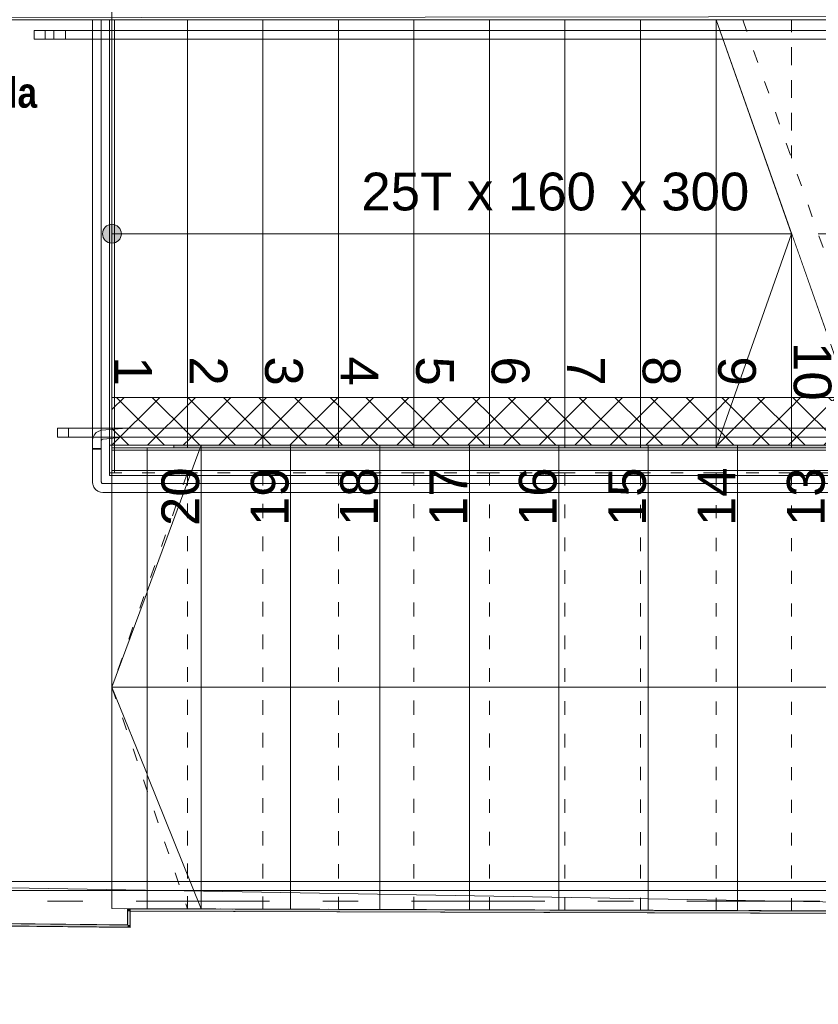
# Model space of a CAD drawing. Header units: millimetres. Extents: x 74467 to 235410, y -65 to 114857.
# Tile 203 of 256: x 133526 to 136699, y 67326 to 71236. Entities that reach past the tile are written whole.
import ezdxf
from ezdxf.enums import TextEntityAlignment as Align

# ---------------------------------------------------------------- set-up
doc = ezdxf.new("R2010")
doc.units = ezdxf.units.MM
doc.header["$MEASUREMENT"] = 0
for name, pattern in [('Katkend topelt', [1093.611073, 529.166651, -211.666656, 141.111112, -211.666656]), ('Punktiir tihe', [176.388884, 0, -176.388884]), ('Putukavõrk', [130, 50, -80]), ('Wipeout_Contour', [1000, 0, -1000])]:
    doc.linetypes.add(name, pattern=pattern)
for name, color, linetype in [('00 Kunstikonkursi LÜ jaoks asendi 2D', 7, 'Continuous'), ('00 Teljed.AR', 7, 'Continuous'), ('1235 Vahelaed.AR', 7, 'Continuous'), ('1237 Trepid.AR', 7, 'Continuous'), ('1311 Siseseinad.AR', 7, 'Continuous'), ('1311 Siseseinad.VANA', 7, 'Continuous'), ('1317 Käsipuud.SA', 7, 'Continuous'), ('1317 Piirded.SA', 7, 'Continuous'), ('1326 Seinapinnad.SA', 7, 'Continuous'), ('9350 Netopind.AR', 7, 'Continuous'), ('Ruumi tekst', 7, 'Continuous')]:
    doc.layers.add(name, color=color, linetype=linetype)
doc.styles.add('GENERATED_STYLE_2', font='txt', dxfattribs={"width": 0.84})
doc.styles.add('GENERATED_STYLE_3', font='txt')

# ---------------------------------------------------------------- blocks, each defined once
blk = doc.blocks.new('Slab_17_1', base_point=(126312.6, 71235.9))
at = {"color": 254, "linetype": 'Wipeout_Contour', "lineweight": 0, "ltscale": 2831097.235720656}
blk.add_wipeout([(129692.6, 71235.9), (126312.6, 71235.9), (126312.7, 69575.9), (129682.6, 69575.9), (129682.6, 69639.7), (131292.6, 69639.7), (131292.6, 67651), (132092.6, 67651), (133964.5, 67632.4), (133964.5, 67705.5), (134032.6, 67705.3), (134032.6, 69535.9), (133892.6, 69535.9), (133892.6, 69735.9), (133892.6, 71245.9), (133892.6, 71435.9), (132092.6, 71435.9), (132092.6, 71245.9), (129692.6, 71245.9)], dxfattribs=at).dxf.layer = '1235 Vahelaed.AR'
at = {"layer": '1235 Vahelaed.AR', "color": 7, "linetype": 'Continuous', "lineweight": 13, "flags": 128}
blk.add_lwpolyline([(133892.6, 71435.9), (133892.6, 71245.9), (133892.6, 69735.9), (133892.6, 69535.9), (134032.6, 69535.9), (134032.6, 67705.3), (133964.5, 67705.5), (133964.5, 67632.4), (132092.6, 67651), (131292.6, 67651), (131292.6, 69639.7), (129682.6, 69639.7), (129682.6, 69575.9), (126312.7, 69575.9)], dxfattribs=at)
blk = doc.blocks.new('Stair_2_1')
at = {"layer": '1237 Trepid.AR', "color": 7, "linetype": 'Continuous', "lineweight": 13}
for p, q in [((133892.6, 71235.9), (133892.6, 69535.9)), ((134192.6, 71235.9), (134192.6, 69535.9)), ((134492.6, 71235.9), (134492.6, 69535.9)), ((134792.6, 71235.9), (134792.6, 69535.9)), ((135092.6, 71235.9), (135092.6, 69535.9)), ((135392.6, 71235.9), (135392.6, 69535.9)), ((135692.6, 71235.9), (135692.6, 69535.9)), ((135992.6, 71235.9), (135992.6, 69535.9)), ((136292.6, 71235.9), (136292.6, 69535.9)), ((136592.6, 70385.9), (136592.6, 69535.9)), ((133892.6, 69535.9), (136892.6, 69535.9))]:
    blk.add_line(p, q, dxfattribs=at)
at = {"layer": '1237 Trepid.AR', "color": 253, "linetype": 'Putukavõrk', "lineweight": 13, "true_color": 0xa5a6a4}
for p, q in [((134192.6, 69435.9), (133892.6, 69435.9)), ((133892.6, 69435.9), (133892.6, 67705.7)), ((134192.6, 69435.9), (133892.6, 68585.9)), ((134492.6, 69435.9), (134192.6, 69435.9)), ((134192.6, 69435.9), (134192.6, 67704.8)), ((134192.6, 67704.8), (134192.6, 69435.9)), ((134792.6, 69435.9), (134492.6, 69435.9)), ((134492.6, 69435.9), (134492.6, 67703.8)), ((134492.6, 67703.8), (134492.6, 69435.9)), ((135092.6, 69435.9), (134792.6, 69435.9)), ((134792.6, 69435.9), (134792.6, 67702.9)), ((134792.6, 67702.9), (134792.6, 69435.9)), ((135392.6, 69435.9), (135092.6, 69435.9)), ((135092.6, 69435.9), (135092.6, 67702)), ((135092.6, 67702), (135092.6, 69435.9)), ((135692.6, 69435.9), (135392.6, 69435.9)), ((135392.6, 69435.9), (135392.6, 67701)), ((135392.6, 67701), (135392.6, 69435.9)), ((135992.6, 69435.9), (135692.6, 69435.9)), ((135692.6, 69435.9), (135692.6, 67700.1)), ((135692.6, 67700.1), (135692.6, 69435.9)), ((136292.6, 69435.9), (135992.6, 69435.9)), ((135992.6, 69435.9), (135992.6, 67699.2)), ((135992.6, 67699.2), (135992.6, 69435.9)), ((136592.6, 69435.9), (136292.6, 69435.9)), ((136292.6, 69435.9), (136292.6, 67698.3)), ((136292.6, 67698.3), (136292.6, 69435.9)), ((136892.6, 69435.9), (136592.6, 69435.9)), ((136592.6, 69435.9), (136592.6, 67697.3)), ((136592.6, 67697.3), (136592.6, 69435.9)), ((134192.6, 68585.9), (133892.6, 68585.9)), ((133892.6, 68585.9), (134192.6, 67704.8)), ((137492.6, 68585.9), (134192.6, 68585.9)), ((133892.6, 67705.7), (134192.6, 67704.8)), ((134192.6, 67704.8), (134492.6, 67703.8)), ((134492.6, 67703.8), (134792.6, 67702.9)), ((134792.6, 67702.9), (135092.6, 67702)), ((135092.6, 67702), (135392.6, 67701)), ((135392.6, 67701), (135692.6, 67700.1)), ((135692.6, 67700.1), (135992.6, 67699.2)), ((135992.6, 67699.2), (136292.6, 67698.3)), ((136292.6, 67698.3), (136592.6, 67697.3)), ((136592.6, 67697.3), (136892.6, 67696.4))]:
    blk.add_line(p, q, dxfattribs=at)
at = {"color": 254, "linetype": 'Wipeout_Contour', "lineweight": 0, "ltscale": 605602.82004}
blk.add_wipeout([(133892.6, 71235.9), (133892.6, 69535.9), (134192.6, 69535.9), (134192.6, 71235.9)], dxfattribs=at).dxf.layer = '1237 Trepid.AR'
at = {"layer": '1237 Trepid.AR', "linetype": 'Continuous', "lineweight": 0, "true_color": 0x000000}
blk.add_hatch(color=178, dxfattribs=at).paths.add_polyline_path([(133892.6, 70348.4, 1), (133892.6, 70423.4, 1)])
at = {"layer": '1237 Trepid.AR', "color": 7, "linetype": 'Continuous', "lineweight": 13}
for p, q in [((133892.6, 71235.9), (133892.6, 69535.9)), ((134192.6, 69535.9), (134192.6, 71235.9)), ((133892.6, 69535.9), (134192.6, 69535.9))]:
    blk.add_line(p, q, dxfattribs=at)
at = {"layer": '1237 Trepid.AR', "color": 7, "linetype": 'Continuous', "lineweight": 13, "flags": 128}
blk.add_lwpolyline([(133892.6, 70348.4, 1), (133892.6, 70423.4, 1)], format="xyb", close=True, dxfattribs=at)
at = {"layer": '1237 Trepid.AR', "color": 251, "lineweight": 13, "insert": (133976.2, 69898.7), "char_height": 150, "attachment_point": 4, "rotation": 270, "style": 'GENERATED_STYLE_3'}
blk.add_mtext('\\A1;{\\pql;\\fArial|b0|i0|c0|p34;1}', dxfattribs=at)
at = {"color": 254, "linetype": 'Wipeout_Contour', "lineweight": 0, "ltscale": 606665.503869}
blk.add_wipeout([(134192.6, 71235.9), (134192.6, 69535.9), (134492.6, 69535.9), (134492.6, 71235.9)], dxfattribs=at).dxf.layer = '1237 Trepid.AR'
at = {"layer": '1237 Trepid.AR', "color": 7, "linetype": 'Continuous', "lineweight": 13}
for p, q in [((134192.6, 71235.9), (134192.6, 69535.9)), ((134492.6, 69535.9), (134492.6, 71235.9)), ((133892.6, 70385.9), (134192.6, 70385.9)), ((134192.6, 69535.9), (134492.6, 69535.9))]:
    blk.add_line(p, q, dxfattribs=at)
at = {"layer": '1237 Trepid.AR', "color": 251, "lineweight": 13, "insert": (134276.2, 69898.7), "char_height": 150, "attachment_point": 4, "rotation": 270, "style": 'GENERATED_STYLE_3'}
blk.add_mtext('\\A1;{\\pql;\\fArial|b0|i0|c0|p34;2}', dxfattribs=at)
at = {"color": 254, "linetype": 'Wipeout_Contour', "lineweight": 0, "ltscale": 607728.698809}
blk.add_wipeout([(134492.6, 71235.9), (134492.6, 69535.9), (134792.6, 69535.9), (134792.6, 71235.9)], dxfattribs=at).dxf.layer = '1237 Trepid.AR'
at = {"layer": '1237 Trepid.AR', "color": 7, "linetype": 'Continuous', "lineweight": 13}
for p, q in [((134492.6, 71235.9), (134492.6, 69535.9)), ((134792.6, 69535.9), (134792.6, 71235.9)), ((134492.6, 69535.9), (134792.6, 69535.9))]:
    blk.add_line(p, q, dxfattribs=at)
at = {"layer": '1237 Trepid.AR', "color": 251, "lineweight": 13, "insert": (134574.9, 69898.7), "char_height": 150, "attachment_point": 4, "rotation": 270, "style": 'GENERATED_STYLE_3'}
blk.add_mtext('\\A1;{\\pql;\\fArial|b0|i0|c0|p34;3}', dxfattribs=at)
at = {"color": 254, "linetype": 'Wipeout_Contour', "lineweight": 0, "ltscale": 608792.402292}
blk.add_wipeout([(134792.6, 71235.9), (134792.6, 69535.9), (135092.6, 69535.9), (135092.6, 71235.9)], dxfattribs=at).dxf.layer = '1237 Trepid.AR'
at = {"layer": '1237 Trepid.AR', "color": 7, "linetype": 'Continuous', "lineweight": 13}
for p, q in [((134792.6, 71235.9), (134792.6, 69535.9)), ((135092.6, 69535.9), (135092.6, 71235.9)), ((134792.6, 69535.9), (135092.6, 69535.9))]:
    blk.add_line(p, q, dxfattribs=at)
at = {"layer": '1237 Trepid.AR', "color": 251, "lineweight": 13, "insert": (134876.2, 69898.7), "char_height": 150, "attachment_point": 4, "rotation": 270, "style": 'GENERATED_STYLE_3'}
blk.add_mtext('\\A1;{\\pql;\\fArial|b0|i0|c0|p34;4}', dxfattribs=at)
at = {"color": 254, "linetype": 'Wipeout_Contour', "lineweight": 0, "ltscale": 609856.611764}
blk.add_wipeout([(135092.6, 71235.9), (135092.6, 69535.9), (135392.6, 69535.9), (135392.6, 71235.9)], dxfattribs=at).dxf.layer = '1237 Trepid.AR'
at = {"layer": '1237 Trepid.AR', "color": 7, "linetype": 'Continuous', "lineweight": 13}
for p, q in [((135092.6, 71235.9), (135092.6, 69535.9)), ((135392.6, 69535.9), (135392.6, 71235.9)), ((135092.6, 69535.9), (135392.6, 69535.9))]:
    blk.add_line(p, q, dxfattribs=at)
at = {"layer": '1237 Trepid.AR', "color": 251, "lineweight": 13, "insert": (135175, 69898.7), "char_height": 150, "attachment_point": 4, "rotation": 270, "style": 'GENERATED_STYLE_3'}
blk.add_mtext('\\A1;{\\pql;\\fArial|b0|i0|c0|p34;5}', dxfattribs=at)
at = {"color": 254, "linetype": 'Wipeout_Contour', "lineweight": 0, "ltscale": 610921.324365}
blk.add_wipeout([(135392.6, 71235.9), (135392.6, 69535.9), (135692.6, 69535.9), (135692.6, 71235.9)], dxfattribs=at).dxf.layer = '1237 Trepid.AR'
at = {"layer": '1237 Trepid.AR', "color": 7, "linetype": 'Continuous', "lineweight": 13}
for p, q in [((135392.6, 71235.9), (135392.6, 69535.9)), ((135692.6, 69535.9), (135692.6, 71235.9)), ((135392.6, 69535.9), (135692.6, 69535.9))]:
    blk.add_line(p, q, dxfattribs=at)
at = {"layer": '1237 Trepid.AR', "color": 251, "lineweight": 13, "insert": (135475, 69898.7), "char_height": 150, "attachment_point": 4, "rotation": 270, "style": 'GENERATED_STYLE_3'}
blk.add_mtext('\\A1;{\\pql;\\fArial|b0|i0|c0|p34;6}', dxfattribs=at)
at = {"color": 254, "linetype": 'Wipeout_Contour', "lineweight": 0, "ltscale": 611986.537578}
blk.add_wipeout([(135692.6, 71235.9), (135692.6, 69535.9), (135992.6, 69535.9), (135992.6, 71235.9)], dxfattribs=at).dxf.layer = '1237 Trepid.AR'
at = {"layer": '1237 Trepid.AR', "color": 7, "linetype": 'Continuous', "lineweight": 13}
for p, q in [((135692.6, 71235.9), (135692.6, 69535.9)), ((135992.6, 69535.9), (135992.6, 71235.9)), ((135692.6, 69535.9), (135992.6, 69535.9))]:
    blk.add_line(p, q, dxfattribs=at)
at = {"layer": '1237 Trepid.AR', "color": 251, "lineweight": 13, "insert": (135776.2, 69898.7), "char_height": 150, "attachment_point": 4, "rotation": 270, "style": 'GENERATED_STYLE_3'}
blk.add_mtext('\\A1;{\\pql;\\fArial|b0|i0|c0|p34;7}', dxfattribs=at)
at = {"color": 254, "linetype": 'Wipeout_Contour', "lineweight": 0, "ltscale": 613052.248902}
blk.add_wipeout([(135992.6, 71235.9), (135992.6, 69535.9), (136292.6, 69535.9), (136292.6, 71235.9)], dxfattribs=at).dxf.layer = '1237 Trepid.AR'
at = {"layer": '1237 Trepid.AR', "color": 7, "linetype": 'Continuous', "lineweight": 13}
for p, q in [((135992.6, 71235.9), (135992.6, 69535.9)), ((136292.6, 69535.9), (136292.6, 71235.9)), ((135992.6, 69535.9), (136292.6, 69535.9))]:
    blk.add_line(p, q, dxfattribs=at)
at = {"layer": '1237 Trepid.AR', "color": 251, "lineweight": 13, "insert": (136075, 69898.7), "char_height": 150, "attachment_point": 4, "rotation": 270, "style": 'GENERATED_STYLE_3'}
blk.add_mtext('\\A1;{\\pql;\\fArial|b0|i0|c0|p34;8}', dxfattribs=at)
at = {"color": 254, "linetype": 'Wipeout_Contour', "lineweight": 0, "ltscale": 613727.024271}
blk.add_wipeout([(136292.6, 71235.9), (136292.6, 69535.9), (136592.6, 69535.9), (136592.6, 70385.9)], dxfattribs=at).dxf.layer = '1237 Trepid.AR'
at = {"layer": '1237 Trepid.AR', "color": 7, "linetype": 'Continuous', "lineweight": 13}
for p, q in [((136292.6, 71235.9), (136292.6, 69535.9)), ((136592.6, 69535.9), (136592.6, 70385.9)), ((136292.6, 69535.9), (136592.6, 69535.9))]:
    blk.add_line(p, q, dxfattribs=at)
at = {"layer": '1237 Trepid.AR', "color": 253, "linetype": 'Putukavõrk', "lineweight": 13, "true_color": 0xa5a6a4}
for p, q in [((136592.6, 71235.9), (136398.7, 71235.9)), ((136592.6, 70686.3), (136592.6, 71235.9)), ((136592.6, 71235.9), (136592.6, 70686.3)), ((136892.6, 71235.9), (136592.6, 71235.9))]:
    blk.add_line(p, q, dxfattribs=at)
at = {"layer": '1237 Trepid.AR', "color": 251, "lineweight": 13, "insert": (135692.6, 70434.7), "char_height": 150, "attachment_point": 8, "style": 'GENERATED_STYLE_3'}
blk.add_mtext('\\A1;{\\pqc;\\pt0,15000;\\fArial|b0|i0|c0|p34;25T x \\fArial|b0|i0|c0|p34;160\\fArial|b0|i0|c0|p34;\\A1{\\H.66x;\\S^  ;}\\fArial|b0|i0|c0|p34;\\fArial|b0|i0|c0|p34; x \\fArial|b0|i0|c0|p34;300\\fArial|b0|i0|c0|p34;\\A1{\\H.66x;\\S^  ;}\\fArial|b0|i0|c0|p34;\\fArial|b0|i0|c0|p34;\\fArial|b0|i0|c0|p34;\\fArial|b0|i0|c0|p34;\\A1{\\H.66x;\\S^  ;}\\fArial|b0|i0|c0|p34;}', dxfattribs=at)
at = {"layer": '1237 Trepid.AR', "color": 251, "lineweight": 13, "insert": (136375, 69898.7), "char_height": 150, "attachment_point": 4, "rotation": 270, "style": 'GENERATED_STYLE_3'}
blk.add_mtext('\\A1;{\\pql;\\fArial|b0|i0|c0|p34;9}', dxfattribs=at)
at = {"color": 254, "linetype": 'Wipeout_Contour', "lineweight": 0, "ltscale": 460475.842871}
blk.add_wipeout([(136592.6, 70385.9), (136592.6, 69535.9), (136892.6, 69535.9)], dxfattribs=at).dxf.layer = '1237 Trepid.AR'
at = {"layer": '1237 Trepid.AR', "color": 7, "linetype": 'Continuous', "lineweight": 13}
for p, q in [((136292.6, 71235.9), (136892.6, 69535.9)), ((136592.6, 70385.9), (136292.6, 71235.9)), ((134192.6, 70385.9), (136592.6, 70385.9)), ((136292.6, 69535.9), (136592.6, 70385.9)), ((136592.6, 70385.9), (136592.6, 69535.9)), ((136592.6, 69535.9), (136892.6, 69535.9))]:
    blk.add_line(p, q, dxfattribs=at)
at = {"layer": '1237 Trepid.AR', "color": 7, "linetype": 'Putukavõrk', "lineweight": 13}
blk.add_line((136398.7, 71235.9), (136998.7, 69535.9), dxfattribs=at)
at = {"layer": '1237 Trepid.AR', "color": 253, "linetype": 'Putukavõrk', "lineweight": 13, "true_color": 0xa5a6a4}
blk.add_line((136698.7, 70385.9), (137492.6, 70385.9), dxfattribs=at)
at = {"layer": '1237 Trepid.AR', "color": 251, "lineweight": 13, "insert": (136675, 69955.9), "char_height": 150, "attachment_point": 4, "rotation": 270, "style": 'GENERATED_STYLE_3'}
blk.add_mtext('\\A1;{\\pql;\\fArial|b0|i0|c0|p34;10}', dxfattribs=at)
blk = doc.blocks.new('Trepp_Trepikoda_PK 1-TR2_2_1', base_point=(132392.6, 71235.9))
at = {"layer": '9350 Netopind.AR', "color": 7, "linetype": 'Continuous', "lineweight": 13, "flags": 128}
blk.add_lwpolyline([(131492.6, 71235.9), (131492.6, 69745.9), (132242.6, 69745.9), (132242.6, 67659.5), (133954.5, 67641.1), (133954.5, 67705.5), (139392.7, 67688.6), (139392.6, 69545.9), (139182.6, 69545.9), (139182.6, 69985.9), (139392.6, 69985.9), (139392.6, 71235.9)], close=True, dxfattribs=at)
at = {"layer": 'Ruumi tekst', "color": 7, "lineweight": 13, "insert": (132492.6, 71006.3), "char_height": 120, "attachment_point": 1, "style": 'GENERATED_STYLE_2'}
blk.add_mtext('\\A1;{\\pql;\\pt0,500;\\fArial|b1|i0|c0|p34;Trepp/Trepikoda\\fArial|b1|i0|c0|p34;\\A1{\\H.66x;\\S^  ;}\\fArial|b1|i0|c0|p34;\\fArial|b1|i0|c0|p34;\\A1{\\H.66x;\\S^  ;}}', dxfattribs=at)
blk = doc.blocks.new('Wall_25_1', base_point=(134138.4, 69545.9))
at = {"layer": '1326 Seinapinnad.SA', "linetype": 'Continuous', "lineweight": 0, "true_color": 0xfefefe}
blk.add_hatch(color=7, dxfattribs=at).paths.add_polyline_path([(137964.8, 69545.9), (134138.4, 69545.9), (134138.4, 69535.9), (137964.8, 69535.9)])
at = {"layer": '1326 Seinapinnad.SA', "color": 7, "linetype": 'Continuous', "lineweight": 15, "flags": 128}
for points in [[(137964.8, 69545.9), (134138.4, 69545.9)], [(134138.4, 69545.9), (134138.4, 69535.9)], [(134138.4, 69535.9), (137964.8, 69535.9)]]:
    blk.add_lwpolyline(points, dxfattribs=at)
blk = doc.blocks.new('Wall_369_1', base_point=(132232.6, 67649.6))
at = {"layer": '1326 Seinapinnad.SA', "linetype": 'Continuous', "lineweight": 0, "true_color": 0xfefefe}
blk.add_hatch(color=7, dxfattribs=at).paths.add_polyline_path([(132242.6, 67649.5), (133883, 67631.8), (133883.1, 67641.8), (132242.6, 67659.5)])
at = {"layer": '1326 Seinapinnad.SA', "color": 7, "linetype": 'Continuous', "lineweight": 15, "flags": 128}
for points in [[(133883.1, 67641.8), (132242.6, 67659.5)], [(132242.6, 67649.5), (133883, 67631.8)]]:
    blk.add_lwpolyline(points, dxfattribs=at)
blk = doc.blocks.new('Wall_370_1', base_point=(133883, 67631.8))
at = {"layer": '1326 Seinapinnad.SA', "linetype": 'Continuous', "lineweight": 0, "true_color": 0xfefefe}
for points in [[(133954.5, 67641.1), (133883.1, 67641.8), (133883, 67631.8), (133954.5, 67631.1)], [(133964.5, 67640.9), (133954.5, 67641.1), (133964.5, 67630.9)], [(133954.5, 67631.1), (133964.5, 67630.9), (133954.5, 67641.1)]]:
    blk.add_hatch(color=7, dxfattribs=at).paths.add_polyline_path(points)
at = {"layer": '1326 Seinapinnad.SA', "color": 7, "linetype": 'Continuous', "lineweight": 15, "flags": 128}
for points in [[(133883, 67631.8), (133964.5, 67630.9)], [(133954.5, 67641.1), (133883.1, 67641.8)], [(133964.5, 67630.9), (133964.5, 67640.9)]]:
    blk.add_lwpolyline(points, dxfattribs=at)
blk = doc.blocks.new('Wall_371_1', base_point=(133964.5, 67630.9))
at = {"layer": '1326 Seinapinnad.SA', "linetype": 'Continuous', "lineweight": 0, "true_color": 0xfefefe}
for points in [[(133964.5, 67705.5), (133954.5, 67705.5), (133964.5, 67695.5)], [(133954.5, 67705.5), (133954.5, 67695.5), (133964.5, 67695.5)], [(133954.5, 67695.5), (133954.5, 67641.1), (133964.5, 67640.9), (133964.5, 67695.5)]]:
    blk.add_hatch(color=7, dxfattribs=at).paths.add_polyline_path(points)
at = {"layer": '1326 Seinapinnad.SA', "color": 7, "linetype": 'Continuous', "lineweight": 15, "flags": 128}
for points in [[(133954.5, 67705.5), (133964.5, 67705.5)], [(133954.5, 67705.5), (133954.5, 67641.1)], [(133964.5, 67640.9), (133964.5, 67695.5)]]:
    blk.add_lwpolyline(points, dxfattribs=at)
blk = doc.blocks.new('Wall_372_1', base_point=(139382.6, 67678))
at = {"layer": '1326 Seinapinnad.SA', "linetype": 'Continuous', "lineweight": 0, "true_color": 0xfefefe}
blk.add_hatch(color=7, dxfattribs=at).paths.add_polyline_path([(133964.5, 67695.5), (139382.6, 67678), (139382.7, 67688), (133964.5, 67705.5)])
at = {"layer": '1326 Seinapinnad.SA', "color": 7, "linetype": 'Continuous', "lineweight": 15, "flags": 128}
for points in [[(139382.7, 67688), (133964.5, 67705.5)], [(133964.5, 67695.5), (139382.6, 67678)]]:
    blk.add_lwpolyline(points, dxfattribs=at)
blk = doc.blocks.new('Wall_697_1', base_point=(139716.6, 67676.9))
at = {"layer": '1311 Siseseinad.VANA', "color": 7, "linetype": 'Continuous', "lineweight": 15, "flags": 128}
for points in [[(139716.6, 67676.9), (133964.5, 67695.5)], [(133964.5, 67695.5), (133964.5, 67630.9)], [(133964.5, 67630.9), (132232.6, 67649.6)]]:
    blk.add_lwpolyline(points, dxfattribs=at)
blk = doc.blocks.new('Railing_2_1')
at = {"layer": '1317 Käsipuud.SA', "color": 7, "linetype": 'Continuous', "lineweight": 13}
for p, q in [((134185.1, 67813.4), (132333.7, 67813.4)), ((134185.1, 67813.4), (132333.7, 67813.4)), ((134197.6, 67813.4), (134185.1, 67813.4)), ((134197.6, 67813.4), (134185.1, 67813.4)), ((134222.6, 67813.4), (134197.6, 67813.4)), ((134222.6, 67813.4), (134197.6, 67813.4)), ((134247.6, 67813.4), (134222.6, 67813.4)), ((134247.6, 67813.4), (134222.6, 67813.4)), ((134260.1, 67813.4), (134247.6, 67813.4)), ((134260.1, 67813.4), (134247.6, 67813.4)), ((137087.6, 67813.4), (134260.1, 67813.4)), ((137087.6, 67813.4), (134260.1, 67813.4)), ((132333.7, 67778.4), (134185.1, 67778.4)), ((132333.7, 67778.4), (134185.1, 67778.4)), ((134185.1, 67778.4), (134197.6, 67778.4)), ((134185.1, 67778.4), (134197.6, 67778.4)), ((134197.6, 67778.4), (134222.6, 67778.4)), ((134197.6, 67778.4), (134222.6, 67778.4)), ((134222.6, 67778.4), (134247.6, 67778.4)), ((134222.6, 67778.4), (134247.6, 67778.4)), ((134247.6, 67778.4), (134260.1, 67778.4)), ((134247.6, 67778.4), (134260.1, 67778.4)), ((134260.1, 67778.4), (137087.6, 67778.4)), ((134260.1, 67778.4), (137087.6, 67778.4))]:
    blk.add_line(p, q, dxfattribs=at)
blk = doc.blocks.new('Railing_3_1')
at = {"layer": '1317 Käsipuud.SA', "color": 7, "linetype": 'Continuous', "lineweight": 13}
for p, q in [((133892.6, 71193.4), (133583.8, 71193.4)), ((133583.8, 71193.4), (133583.8, 71158.4)), ((133892.6, 71193.4), (133627.9, 71193.4)), ((133627.9, 71193.4), (133627.9, 71158.4)), ((137480.1, 71193.4), (133892.6, 71193.4)), ((137480.1, 71193.4), (133892.6, 71193.4)), ((133583.8, 71158.4), (133892.6, 71158.4)), ((133627.9, 71158.4), (133892.6, 71158.4)), ((133892.6, 71158.4), (137480.1, 71158.4)), ((133892.6, 71158.4), (137480.1, 71158.4)), ((134130.1, 67813.4), (132333.7, 67813.4)), ((134130.1, 67813.4), (132333.7, 67813.4)), ((134142.6, 67813.4), (134130.1, 67813.4)), ((134142.6, 67813.4), (134130.1, 67813.4)), ((134167.6, 67813.4), (134142.6, 67813.4)), ((134167.6, 67813.4), (134142.6, 67813.4)), ((134192.6, 67813.4), (134167.6, 67813.4)), ((134192.6, 67813.4), (134167.6, 67813.4)), ((134205.1, 67813.4), (134192.6, 67813.4)), ((134205.1, 67813.4), (134192.6, 67813.4)), ((137761.6, 67813.4), (134205.1, 67813.4)), ((137761.6, 67813.4), (134205.1, 67813.4)), ((132333.7, 67778.4), (134130.1, 67778.4)), ((132333.7, 67778.4), (134130.1, 67778.4)), ((134130.1, 67778.4), (134142.6, 67778.4)), ((134130.1, 67778.4), (134142.6, 67778.4)), ((134142.6, 67778.4), (134167.6, 67778.4)), ((134142.6, 67778.4), (134167.6, 67778.4)), ((134167.6, 67778.4), (134192.6, 67778.4)), ((134167.6, 67778.4), (134192.6, 67778.4)), ((134192.6, 67778.4), (134205.1, 67778.4)), ((134192.6, 67778.4), (134205.1, 67778.4)), ((134205.1, 67778.4), (137761.6, 67778.4)), ((134205.1, 67778.4), (137761.6, 67778.4))]:
    blk.add_line(p, q, dxfattribs=at)
blk = doc.blocks.new('Railing_4_1')
at = {"layer": '1317 Käsipuud.SA', "color": 7, "linetype": 'Continuous', "lineweight": 13}
for p, q in [((133892.6, 71193.4), (133661.8, 71193.4)), ((133661.8, 71193.4), (133661.8, 71158.4)), ((133892.6, 71193.4), (133708, 71193.4)), ((133708, 71193.4), (133708, 71158.4)), ((137430.1, 71193.4), (133892.6, 71193.4)), ((137430.1, 71193.4), (133892.6, 71193.4)), ((133661.8, 71158.4), (133892.6, 71158.4)), ((133708, 71158.4), (133892.6, 71158.4)), ((133892.6, 71158.4), (137430.1, 71158.4)), ((133892.6, 71158.4), (137430.1, 71158.4))]:
    blk.add_line(p, q, dxfattribs=at)
blk = doc.blocks.new('Wall_918_1', base_point=(139382.6, 69545.9))
at = {"layer": '1311 Siseseinad.AR', "linetype": 'Continuous', "lineweight": 13, "true_color": 0x50504f}
h = blk.add_hatch(dxfattribs=at)
h.set_pattern_fill('Plokk_õõnesbetoon_0001', color=251, style=0, pattern_type=2)
h.set_pattern_definition([(45, (0, 0), (-70.71068, 70.71068), []), (135, (0, 0), (70.71068, 70.71068), [])])
h.paths.add_polyline_path([(133892.6, 69545.9), (137964.8, 69545.9), (137964.8, 69735.9), (133892.6, 69735.9)])
at = {"layer": '1311 Siseseinad.AR', "color": 7, "linetype": 'Continuous', "lineweight": 15, "flags": 128}
for points in [[(137964.8, 69735.9), (133892.6, 69735.9)], [(133892.6, 69545.9), (137964.8, 69545.9)]]:
    blk.add_lwpolyline(points, dxfattribs=at)
at = {"layer": '1311 Siseseinad.AR', "color": 7, "linetype": 'Continuous', "lineweight": 13, "flags": 128}
blk.add_lwpolyline([(133892.6, 69545.9), (133892.6, 69735.9)], dxfattribs=at)
blk = doc.blocks.new('Stair_6_1')
at = {"layer": '1237 Trepid.AR', "color": 7, "linetype": 'Continuous', "lineweight": 13}
for p, q in [((133892.6, 69545.9), (133892.6, 67705.7)), ((137442.6, 69545.9), (133892.6, 69545.9)), ((134247.6, 69545.9), (133892.6, 69545.9)), ((133892.6, 69545.9), (133892.6, 67705.7)), ((134247.6, 69545.9), (133892.6, 68585.9)), ((134247.6, 67704.6), (134247.6, 69545.9)), ((134602.6, 69545.9), (134247.6, 69545.9)), ((134247.6, 69545.9), (134247.6, 67704.6)), ((134247.6, 67704.6), (134247.6, 69545.9)), ((134602.6, 67703.5), (134602.6, 69545.9)), ((134957.6, 69545.9), (134602.6, 69545.9)), ((134602.6, 69545.9), (134602.6, 67703.5)), ((134602.6, 67703.5), (134602.6, 69545.9)), ((134957.6, 67702.4), (134957.6, 69545.9)), ((135312.6, 69545.9), (134957.6, 69545.9)), ((134957.6, 69545.9), (134957.6, 67702.4)), ((134957.6, 67702.4), (134957.6, 69545.9)), ((135312.6, 67701.3), (135312.6, 69545.9)), ((135667.6, 69545.9), (135312.6, 69545.9)), ((135312.6, 69545.9), (135312.6, 67701.3)), ((135312.6, 67701.3), (135312.6, 69545.9)), ((135667.6, 67700.2), (135667.6, 69545.9)), ((136022.6, 69545.9), (135667.6, 69545.9)), ((135667.6, 69545.9), (135667.6, 67700.2)), ((135667.6, 67700.2), (135667.6, 69545.9)), ((136022.6, 67699.1), (136022.6, 69545.9)), ((136377.6, 69545.9), (136022.6, 69545.9)), ((136022.6, 69545.9), (136022.6, 67699.1)), ((136022.6, 67699.1), (136022.6, 69545.9)), ((136377.6, 67698), (136377.6, 69545.9)), ((136732.6, 69545.9), (136377.6, 69545.9)), ((136377.6, 69545.9), (136377.6, 67698)), ((136377.6, 67698), (136377.6, 69545.9)), ((134247.6, 68585.9), (133892.6, 68585.9)), ((133892.6, 68585.9), (134247.6, 67704.6)), ((137087.6, 68585.9), (134247.6, 68585.9)), ((133892.6, 67705.7), (137442.6, 67694.7)), ((133892.6, 67705.7), (134247.6, 67704.6)), ((134247.6, 67704.6), (134602.6, 67703.5)), ((134602.6, 67703.5), (134957.6, 67702.4)), ((134957.6, 67702.4), (135312.6, 67701.3)), ((135312.6, 67701.3), (135667.6, 67700.2)), ((135667.6, 67700.2), (136022.6, 67699.1)), ((136022.6, 67699.1), (136377.6, 67698)), ((136377.6, 67698), (136732.6, 67696.9))]:
    blk.add_line(p, q, dxfattribs=at)
at = {"layer": '1237 Trepid.AR', "color": 251, "lineweight": 13, "char_height": 150, "attachment_point": 4, "rotation": 90, "style": 'GENERATED_STYLE_3'}
for s, insert in [('\\A1;{\\pql;\\fArial|b0|i0|c0|p34;16}', (135585.3, 69224.8)), ('\\A1;{\\pql;\\fArial|b0|i0|c0|p34;14}', (136294.1, 69224.7)), ('\\A1;{\\pql;\\fArial|b0|i0|c0|p34;20}', (134165.3, 69225)), ('\\A1;{\\pql;\\fArial|b0|i0|c0|p34;19}', (134520.3, 69224.9)), ('\\A1;{\\pql;\\fArial|b0|i0|c0|p34;18}', (134875.3, 69224.9)), ('\\A1;{\\pql;\\fArial|b0|i0|c0|p34;17}', (135229.1, 69224.8)), ('\\A1;{\\pql;\\fArial|b0|i0|c0|p34;15}', (135940.3, 69224.7)), ('\\A1;{\\pql;\\fArial|b0|i0|c0|p34;13}', (136650.4, 69224.6))]:
    blk.add_mtext(s, dxfattribs=dict(at, insert=insert))
blk = doc.blocks.new('Railing_13_1')
at = {"layer": '1317 Piirded.SA', "color": 253, "linetype": 'Continuous', "lineweight": 13, "true_color": 0xa5a6a4}
for p, q in [((133815.1, 71235.9), (133815.1, 69442.3)), ((133850.1, 71235.9), (133815.1, 71235.9)), ((133815.1, 71235.9), (133815.1, 69442.3)), ((133850.1, 71235.9), (133815.1, 71235.9)), ((133850.1, 69442.3), (133850.1, 71235.9)), ((133850.1, 69442.3), (133850.1, 71235.9)), ((133902.6, 71235.9), (133882.6, 71235.9)), ((133882.6, 71235.9), (133882.6, 69425.9)), ((133902.6, 69445.9), (133902.6, 71235.9)), ((133892.6, 69613.4), (133676.2, 69613.4)), ((133676.2, 69613.4), (133676.2, 69578.4)), ((133892.6, 69613.4), (133719.5, 69613.4)), ((133719.5, 69613.4), (133719.5, 69578.4)), ((133840.9, 69602.5), (133830.2, 69596)), ((133840.9, 69602.5), (133830.2, 69596)), ((133851.8, 69605.2), (133840.9, 69602.5)), ((133851.8, 69605.2), (133840.9, 69602.5)), ((133868.5, 69606.7), (133851.8, 69605.2)), ((133868.5, 69606.7), (133851.8, 69605.2)), ((133934.6, 69612.7), (133868.5, 69606.7)), ((133934.6, 69612.7), (133868.5, 69606.7)), ((137537.8, 69613.4), (133892.6, 69613.4)), ((137537.8, 69613.4), (133892.6, 69613.4)), ((133948.3, 69613.4), (133934.6, 69612.7)), ((133948.3, 69613.4), (133934.6, 69612.7)), ((133948.8, 69613.4), (133948.3, 69613.4)), ((133948.8, 69613.4), (133948.3, 69613.4)), ((133988.2, 69613.4), (133948.8, 69613.4)), ((133988.2, 69613.4), (133948.8, 69613.4)), ((137537.8, 69613.4), (133988.2, 69613.4)), ((137537.8, 69613.4), (133988.2, 69613.4)), ((133676.2, 69578.4), (133892.6, 69578.4)), ((133719.5, 69578.4), (133892.6, 69578.4)), ((133816.7, 69575.3), (133815.1, 69564.2)), ((133816.7, 69575.3), (133815.1, 69564.2)), ((133815.1, 69564.2), (133815.1, 69535.9)), ((133815.1, 69564.2), (133815.1, 69535.9)), ((133822, 69586.6), (133816.7, 69575.3)), ((133822, 69586.6), (133816.7, 69575.3)), ((133830.2, 69596), (133822, 69586.6)), ((133830.2, 69596), (133822, 69586.6)), ((133850.1, 69561.7), (133850.7, 69565.3)), ((133850.1, 69561.7), (133850.7, 69565.3)), ((133850.1, 69535.9), (133850.1, 69561.7)), ((133850.1, 69535.9), (133850.1, 69561.7)), ((133850.7, 69565.3), (133851.6, 69567.3)), ((133850.7, 69565.3), (133851.6, 69567.3)), ((133851.6, 69567.3), (133853, 69568.8)), ((133851.6, 69567.3), (133853, 69568.8)), ((133853, 69568.8), (133854.6, 69569.8)), ((133853, 69568.8), (133854.6, 69569.8)), ((133854.6, 69569.8), (133857.6, 69570.6)), ((133854.6, 69569.8), (133857.6, 69570.6)), ((133857.6, 69570.6), (133871.7, 69571.9)), ((133857.6, 69570.6), (133871.7, 69571.9)), ((133871.7, 69571.9), (133937, 69577.8)), ((133871.7, 69571.9), (133937, 69577.8)), ((133892.6, 69578.4), (137535.1, 69578.4)), ((133892.6, 69578.4), (137535.1, 69578.4)), ((133937, 69577.8), (133949.2, 69578.4)), ((133937, 69577.8), (133949.2, 69578.4)), ((133949.2, 69578.4), (133988.2, 69578.4)), ((133949.2, 69578.4), (133988.2, 69578.4)), ((133988.2, 69578.4), (137535.1, 69578.4)), ((133988.2, 69578.4), (137535.1, 69578.4)), ((133815.1, 69535.9), (133815.1, 69534)), ((133815.1, 69535.9), (133815.1, 69534)), ((133815.1, 69534), (133815.1, 69533)), ((133815.1, 69534), (133815.1, 69533)), ((133815.1, 69533), (133850.1, 69533)), ((133815.1, 69533), (133850.1, 69533)), ((133815.1, 69530.1), (133815.1, 69441.9)), ((133850.1, 69530.1), (133815.1, 69530.1)), ((133815.1, 69530.1), (133815.1, 69441.9)), ((133850.1, 69530.1), (133815.1, 69530.1)), ((133850.1, 69534), (133850.1, 69535.9)), ((133850.1, 69534), (133850.1, 69535.9)), ((133850.1, 69533), (133850.1, 69534)), ((133850.1, 69533), (133850.1, 69534)), ((133850.1, 69441.9), (133850.1, 69530.1)), ((133850.1, 69441.9), (133850.1, 69530.1)), ((137502.6, 69545.9), (133882.6, 69545.9)), ((133882.6, 69530.1), (133882.6, 69435.9)), ((133902.6, 69435.9), (133902.6, 69530.1)), ((133902.6, 69525.9), (137482.6, 69525.9)), ((134192.6, 69445.9), (133902.6, 69445.9)), ((137482.6, 69445.9), (134192.6, 69445.9)), ((133815.1, 69442.3), (133815.1, 69426.2)), ((133815.1, 69442.3), (133815.1, 69426.2)), ((133815.1, 69441.9), (133815.1, 69425.9)), ((133815.1, 69441.9), (133815.1, 69425.9)), ((133815.1, 69426.2), (133815.1, 69425.6)), ((133815.1, 69426.2), (133815.1, 69425.6)), ((133815.1, 69425.9), (133815.1, 69399.7)), ((133815.1, 69425.9), (133815.1, 69399.7)), ((133815.1, 69425.6), (133815.1, 69399.7)), ((133815.1, 69425.6), (133815.1, 69399.7)), ((133850.1, 69426.2), (133850.1, 69442.3)), ((133850.1, 69426.2), (133850.1, 69442.3)), ((133850.1, 69425.9), (133850.1, 69441.9)), ((133850.1, 69425.9), (133850.1, 69441.9)), ((133850.1, 69425.6), (133850.1, 69426.2)), ((133850.1, 69425.6), (133850.1, 69426.2)), ((133850.1, 69402), (133850.1, 69425.9)), ((133850.1, 69402), (133850.1, 69425.9)), ((133850.1, 69402), (133850.1, 69425.6)), ((133850.1, 69402), (133850.1, 69425.6)), ((133882.6, 69435.9), (133902.6, 69435.9)), ((133882.6, 69425.9), (134192.6, 69425.9)), ((134192.6, 69425.9), (137502.6, 69425.9)), ((133815.1, 69399.7), (133816.4, 69389.8)), ((133815.1, 69399.7), (133816.4, 69389.8)), ((133815.1, 69399.7), (133816.4, 69389.9)), ((133815.1, 69399.7), (133816.4, 69389.9)), ((133816.4, 69389.9), (133817.5, 69387.3)), ((133816.4, 69389.9), (133817.5, 69387.3)), ((133816.4, 69389.8), (133817.5, 69387.2)), ((133816.4, 69389.8), (133817.5, 69387.2)), ((133817.5, 69387.3), (133820.7, 69379.6)), ((133817.5, 69387.3), (133820.7, 69379.6)), ((133817.5, 69387.2), (133820.7, 69379.6)), ((133817.5, 69387.2), (133820.7, 69379.6)), ((133820.7, 69379.6), (133827.5, 69370.7)), ((133820.7, 69379.6), (133827.5, 69370.7)), ((133820.7, 69379.6), (133827.5, 69370.7)), ((133820.7, 69379.6), (133827.5, 69370.7)), ((133827.5, 69370.7), (133836.3, 69363.9)), ((133827.5, 69370.7), (133836.3, 69363.9)), ((133827.5, 69370.7), (133836.3, 69363.9)), ((133827.5, 69370.7), (133836.3, 69363.9)), ((133850.3, 69400.8), (133850.1, 69402)), ((133850.3, 69400.8), (133850.1, 69402)), ((133850.3, 69400.9), (133850.1, 69402)), ((133850.3, 69400.9), (133850.1, 69402)), ((133850.5, 69399), (133850.3, 69400.9)), ((133850.5, 69399), (133850.3, 69400.9)), ((133850.5, 69399), (133850.3, 69400.8)), ((133850.5, 69399), (133850.3, 69400.8)), ((133851.3, 69397.2), (133850.5, 69399)), ((133851.3, 69397.2), (133850.5, 69399)), ((133851.3, 69397.2), (133850.5, 69399)), ((133851.3, 69397.2), (133850.5, 69399)), ((133852.4, 69395.7), (133851.3, 69397.2)), ((133852.4, 69395.7), (133851.3, 69397.2)), ((133852.5, 69395.7), (133851.3, 69397.2)), ((133852.5, 69395.7), (133851.3, 69397.2)), ((133854, 69394.5), (133852.4, 69395.7)), ((133854, 69394.5), (133852.4, 69395.7)), ((133854, 69394.5), (133852.5, 69395.7)), ((133854, 69394.5), (133852.5, 69395.7)), ((133855.7, 69393.8), (133854, 69394.5)), ((133855.7, 69393.8), (133854, 69394.5)), ((133855.8, 69393.8), (133854, 69394.5)), ((133855.8, 69393.8), (133854, 69394.5)), ((133858.8, 69393.4), (133855.7, 69393.8)), ((133858.8, 69393.4), (133855.7, 69393.8)), ((133858.8, 69393.4), (133855.8, 69393.8)), ((133858.8, 69393.4), (133855.8, 69393.8)), ((133873.7, 69393.4), (133858.8, 69393.4)), ((133873.7, 69393.4), (133858.8, 69393.4)), ((133873.8, 69393.4), (133858.8, 69393.4)), ((133873.8, 69393.4), (133858.8, 69393.4)), ((134130.1, 69393.4), (133873.7, 69393.4)), ((134130.1, 69393.4), (133873.7, 69393.4)), ((134130.1, 69393.4), (133873.8, 69393.4)), ((134130.1, 69393.4), (133873.8, 69393.4)), ((134142.6, 69393.4), (134130.1, 69393.4)), ((134142.6, 69393.4), (134130.1, 69393.4)), ((134142.6, 69393.4), (134130.1, 69393.4)), ((134142.6, 69393.4), (134130.1, 69393.4)), ((134167.6, 69393.4), (134142.6, 69393.4)), ((134167.6, 69393.4), (134142.6, 69393.4)), ((134167.6, 69393.4), (134142.6, 69393.4)), ((134167.6, 69393.4), (134142.6, 69393.4)), ((134192.6, 69393.4), (134167.6, 69393.4)), ((134192.6, 69393.4), (134167.6, 69393.4)), ((134192.6, 69393.4), (134167.6, 69393.4)), ((134192.6, 69393.4), (134167.6, 69393.4)), ((134205.1, 69393.4), (134192.6, 69393.4)), ((134205.1, 69393.4), (134192.6, 69393.4)), ((134205.1, 69393.4), (134192.6, 69393.4)), ((134205.1, 69393.4), (134192.6, 69393.4)), ((137397, 69393.4), (134205.1, 69393.4)), ((137397, 69393.4), (134205.1, 69393.4)), ((137397, 69393.4), (134205.1, 69393.4)), ((137397, 69393.4), (134205.1, 69393.4)), ((133836.3, 69363.9), (133846.6, 69359.7)), ((133836.3, 69363.9), (133846.6, 69359.7)), ((133836.3, 69363.9), (133846.6, 69359.7)), ((133836.3, 69363.9), (133846.6, 69359.7)), ((133846.6, 69359.7), (133856.5, 69358.4)), ((133846.6, 69359.7), (133856.5, 69358.4)), ((133846.6, 69359.7), (133856.5, 69358.4)), ((133846.6, 69359.7), (133856.5, 69358.4)), ((133856.5, 69358.4), (133857.6, 69358.4)), ((133856.5, 69358.4), (133857.6, 69358.4)), ((133856.5, 69358.4), (133857.7, 69358.4)), ((133856.5, 69358.4), (133857.7, 69358.4)), ((133857.6, 69358.4), (133873.7, 69358.4)), ((133857.6, 69358.4), (133873.7, 69358.4)), ((133857.7, 69358.4), (133873.8, 69358.4)), ((133857.7, 69358.4), (133873.8, 69358.4)), ((133873.7, 69358.4), (134130.1, 69358.4)), ((133873.7, 69358.4), (134130.1, 69358.4)), ((133873.8, 69358.4), (134130.1, 69358.4)), ((133873.8, 69358.4), (134130.1, 69358.4)), ((134130.1, 69358.4), (134142.6, 69358.4)), ((134130.1, 69358.4), (134142.6, 69358.4)), ((134130.1, 69358.4), (134142.6, 69358.4)), ((134130.1, 69358.4), (134142.6, 69358.4)), ((134142.6, 69358.4), (134167.6, 69358.4)), ((134142.6, 69358.4), (134167.6, 69358.4)), ((134142.6, 69358.4), (134167.6, 69358.4)), ((134142.6, 69358.4), (134167.6, 69358.4)), ((134167.6, 69358.4), (134192.6, 69358.4)), ((134167.6, 69358.4), (134192.6, 69358.4)), ((134167.6, 69358.4), (134192.6, 69358.4)), ((134167.6, 69358.4), (134192.6, 69358.4)), ((134192.6, 69358.4), (134205.1, 69358.4)), ((134192.6, 69358.4), (134205.1, 69358.4)), ((134192.6, 69358.4), (134205.1, 69358.4)), ((134192.6, 69358.4), (134205.1, 69358.4)), ((134205.1, 69358.4), (137397, 69358.4)), ((134205.1, 69358.4), (137397, 69358.4)), ((134205.1, 69358.4), (137397, 69358.4)), ((134205.1, 69358.4), (137397, 69358.4))]:
    blk.add_line(p, q, dxfattribs=at)
at = {"layer": '1317 Piirded.SA', "color": 253, "linetype": 'Continuous', "lineweight": 13, "true_color": 0xa5a6a4, "flags": 128}
for points in [[(133892.6, 69545.9), (133892.6, 69525.9), (137492.6, 69525.9), (137492.6, 69545.9)], [(134192.6, 69425.9), (134192.6, 69445.9), (133892.6, 69445.9), (133892.6, 69425.9)], [(137492.6, 69425.9), (137492.6, 69445.9), (134192.6, 69445.9), (134192.6, 69425.9)]]:
    blk.add_lwpolyline(points, close=True, dxfattribs=at)
blk = doc.blocks.new('Standard grid marker_7')
at = {"layer": '00 Teljed.AR', "color": 252, "linetype": 'Katkend topelt', "lineweight": 13, "true_color": 0x8c8d8c}
blk.add_line((1179.4, 0), (38064.5, 0), dxfattribs=at)
at = {"layer": '00 Teljed.AR', "color": 252, "lineweight": 13, "true_color": 0x8c8d8c, "style": 'GENERATED_STYLE_3'}
for tag, p in [('AC_MarkerText_1_0', (-200, -191.4)), ('AC_MarkerText_1_1', (39443.9, -191.4))]:
    blk.add_attdef(tag, text='', height=200, rotation=180, dxfattribs=at).set_placement(p, align=Align.TOP_CENTER)

msp = doc.modelspace()

# ---------------------------------------------------------------- block references
at = {"layer": '1235 Vahelaed.AR', "color": 7, "linetype": 'Continuous', "lineweight": 13}
msp.add_blockref('Slab_17_1', (126312.6, 71235.9), dxfattribs=at)

# ---------------------------------------------------------------- next in the draw order: block references
at = {"layer": '1237 Trepid.AR', "color": 7, "linetype": 'Punktiir tihe', "lineweight": 13}
msp.add_blockref('Stair_2_1', (0, 0), dxfattribs=at)
at = {"layer": '1326 Seinapinnad.SA', "color": 7, "lineweight": 15}
for name, p in [('Wall_369_1', (132232.6, 67649.6)), ('Wall_370_1', (133883, 67631.8))]:
    msp.add_blockref(name, p, dxfattribs=at)

# ---------------------------------------------------------------- next in the draw order: linework, layer by layer
at = {"layer": '00 Kunstikonkursi LÜ jaoks asendi 2D', "color": 7, "linetype": 'Continuous', "lineweight": 13, "flags": 128}
msp.add_lwpolyline([(121631.9, 71230), (121180.2, 68000.7), (139640.4, 67681.9), (139638.7, 71250.6)], close=True, dxfattribs=at)
msp.add_lwpolyline([(111667.3, 55148.7), (139931.8, 54949.9), (139734.4, 67681.7), (139640.4, 67681.9), (121180.2, 68000.7)], dxfattribs=at)
at = {"layer": '9350 Netopind.AR', "color": 7, "linetype": 'Continuous', "lineweight": 0, "true_color": 0xfaefc5, "flags": 128}
msp.add_lwpolyline([(131492.6, 71235.9), (131492.6, 69745.9), (132242.6, 69745.9), (132242.6, 67659.5), (133954.5, 67641.1), (133954.5, 67705.5), (139392.7, 67688.6), (139392.6, 69545.9), (139182.6, 69545.9), (139182.6, 69985.9), (139392.6, 69985.9), (139392.6, 71235.9)], close=True, dxfattribs=at)

# ---------------------------------------------------------------- next in the draw order: block references
at = {"layer": '00 Teljed.AR', "color": 7, "linetype": 'Continuous', "lineweight": 13, "zscale": 1000, "rotation": 180}
msp.add_blockref('Standard grid marker_7', (144446.7, 67735.9), dxfattribs=at)
at = {"layer": '1237 Trepid.AR', "color": 7, "linetype": 'Punktiir tihe', "lineweight": 13}
msp.add_blockref('Stair_6_1', (0, 0), dxfattribs=at)
at = {"layer": '1311 Siseseinad.AR', "color": 7, "lineweight": 15}
msp.add_blockref('Wall_918_1', (139382.6, 69545.9), dxfattribs=at)
at = {"layer": '1311 Siseseinad.VANA', "color": 7, "lineweight": 15}
msp.add_blockref('Wall_697_1', (139716.6, 67676.9), dxfattribs=at)
at = {"layer": '1317 Käsipuud.SA', "color": 7, "linetype": 'Continuous', "lineweight": 13}
for name in ['Railing_3_1', 'Railing_4_1', 'Railing_2_1']:
    msp.add_blockref(name, (0, 0), dxfattribs=at)
at = {"layer": '1317 Piirded.SA', "color": 7, "linetype": 'Continuous', "lineweight": 13}
msp.add_blockref('Railing_13_1', (0, 0), dxfattribs=at)
at = {"layer": '1326 Seinapinnad.SA', "color": 7, "lineweight": 15}
for name, p in [('Wall_25_1', (134138.4, 69545.9)), ('Wall_371_1', (133964.5, 67630.9)), ('Wall_372_1', (139382.6, 67678))]:
    msp.add_blockref(name, p, dxfattribs=at)
at = {"layer": '9350 Netopind.AR', "color": 7, "linetype": 'Continuous', "lineweight": 13}
msp.add_blockref('Trepp_Trepikoda_PK 1-TR2_2_1', (132392.6, 71235.9), dxfattribs=at)

doc.saveas('drawing.dxf')
